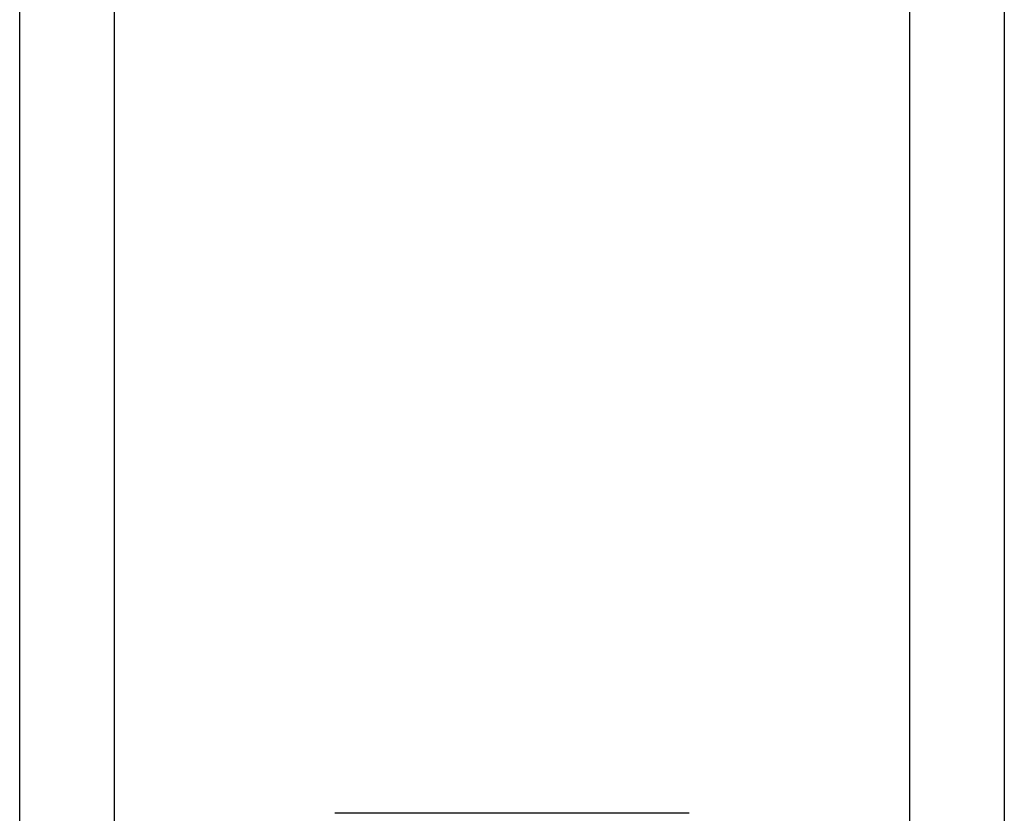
# Model space of a CAD drawing. Header units: inches. Extents: x 2.3 to 72.2, y 3.3 to 39.4.
# Tile 5 of 76: x 4.376 to 4.938, y 9.295 to 9.748. Entities that reach past the tile are written whole.
import ezdxf

# ---------------------------------------------------------------- set-up
doc = ezdxf.new("R2010")
doc.units = ezdxf.units.IN
doc.header["$MEASUREMENT"] = 0
doc.layers.add('Visible Edges(ANSI)', color=7, linetype='Continuous', lineweight=25)
doc.layers.add('Visible Tangent Edges(ANSI)', color=7, linetype='Continuous', lineweight=25)

msp = doc.modelspace()

# ---------------------------------------------------------------- linework, layer by layer
at = {"layer": 'Visible Edges(ANSI)'}
for p, q in [((4.37614, 8.77371), (4.37614, 26.15953)), ((4.93814, 26.15953), (4.93814, 8.77371)), ((4.75829, 9.29536), (4.55599, 9.29536))]:
    msp.add_line(p, q, dxfattribs=at)
at = {"layer": 'Visible Tangent Edges(ANSI)'}
for p, q in [((4.42999, 26.15953), (4.42999, 8.77371)), ((4.88429, 8.77371), (4.88429, 26.15953))]:
    msp.add_line(p, q, dxfattribs=at)

doc.saveas('drawing.dxf')
